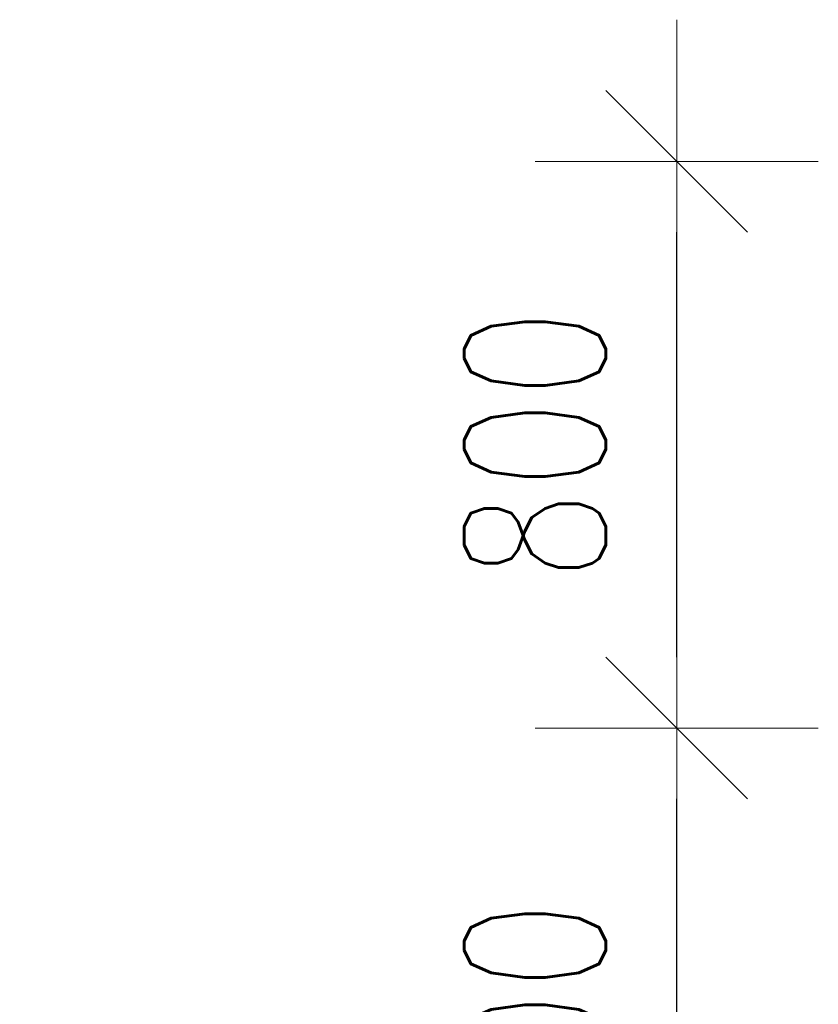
# Model space of a CAD drawing. Header units: millimetres. Extents: x 6807 to 7919, y 15387 to 15883.
# Tile 97 of 120: x 7658 to 7669, y 15714 to 15728. Entities that reach past the tile are written whole.
import ezdxf

# ---------------------------------------------------------------- set-up
doc = ezdxf.new("R2010")
doc.units = ezdxf.units.MM
doc.header["$LTSCALE"] = 10
doc.layers.add('PS_DIM', color=4, linetype='Continuous', lineweight=13)
doc.styles.add('simplex', font='simplex.shx', dxfattribs={"width": 0.75})
doc.dimstyles.new('1_100_PRZ', dxfattribs={"dimtxt": 2, "dimasz": 1, "dimexe": 2, "dimexo": 5, "dimgap": 1, "dimtad": 1, "dimdec": 0, "dimlfac": 100, "dimtxsty": 'simplex', "dimblk": 'dimznak', "dimcen": 2, "dimse1": 1, "dimse2": 1, "dimclrd": 256, "dimclrt": 7, "dimadec": 1, "dimazin": 0, "dimtfac": 1, "dimtdec": 0, "dimtix": 1, "dimtmove": 2, "dimatfit": 3, "dimldrblk": 'dim-grot', "dimfxl": 1, "dimarcsym": 0})

# ---------------------------------------------------------------- blocks, each defined once
blk = doc.blocks.new('dim-grot')
blk.add_hatch(color=256).paths.add_polyline_path([(0, 0), (-2, 0.5), (-2, -0.5)])
blk.add_lwpolyline([(0, 0), (-2, 0.5), (-2, -0.5), (0, 0)])
blk = doc.blocks.new('dimznak')
at = {"color": 0}
for points in [[(0, 2), (0, -2)], [(-2, 0), (2, 0)]]:
    blk.add_lwpolyline(points, dxfattribs=at)
at = {"color": 2}
blk.add_lwpolyline([(1, 1), (-1, -1)], dxfattribs=at)

msp = doc.modelspace()

# ---------------------------------------------------------------- dimensions: what is measured, and where the dimension line sits
at = {"layer": 'PS_DIM'}
for base, p1, p2 in [((7667.38, 15726.129), (7656.422, 15718.129, -0.807), (7656.422, 15726.129, -0.807)), ((7667.38, 15718.129), (7656.422, 15708.129, -0.807), (7656.422, 15718.129, -0.807))]:
    msp.add_linear_dim(base=base, p1=p1, p2=p2, angle=90, dimstyle='1_100_PRZ', dxfattribs=at).render()

doc.saveas('drawing.dxf')
